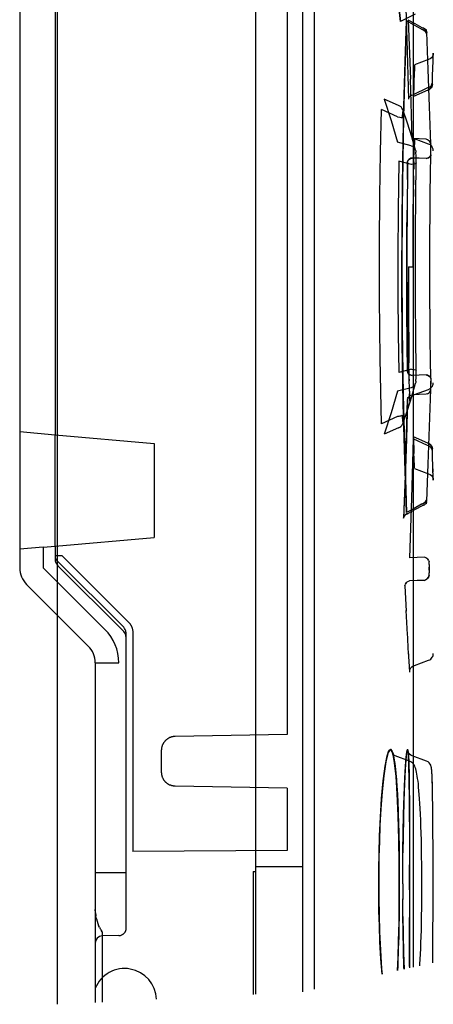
# Paper-space layout 'SUBMITTAL_E3H_2_2' of a CAD drawing. Header units: millimetres. Extents: x 0 to 841, y 0 to 594.
# Tile 33 of 58: x 197.54 to 202.8, y 423.83 to 436.38. Entities that reach past the tile are written whole.
import ezdxf

# ---------------------------------------------------------------- set-up
doc = ezdxf.new("R2010")
doc.units = ezdxf.units.MM
doc.header["$LTSCALE"] = 46.255
doc.layers.get('0').update_dxf_attribs({"linetype": 'CONTINUOUS'})
doc.layers.add('ROUNDS', color=7, linetype='CONTINUOUS')

psp = doc.layouts.new('SUBMITTAL_E3H_2_2')

# ---------------------------------------------------------------- linework, layer by layer
at = {"color": 3, "linetype": 'CONTINUOUS'}
psp.add_line((201.143, 423.992), (201.143, 479.308), dxfattribs=at)
at = {"color": 7, "linetype": 'CONTINUOUS'}
for p, q in [((201.293, 424.025), (201.293, 473.758)), ((200.543, 460.528), (200.543, 425.587)), ((197.993, 456.422), (197.993, 431.088)), ((200.945, 443.087), (200.945, 427.27)), ((202.324, 436.882), (202.389, 436.352)), ((202.389, 436.352), (202.324, 436.882)), ((202.443, 436.877), (202.468, 436.119)), ((202.575, 436.444), (202.389, 436.352)), ((202.484, 436.37), (202.514, 435.616)), ((202.573, 436.322), (202.484, 436.37)), ((202.446, 435.842), (202.465, 436.36)), ((202.465, 436.36), (202.451, 435.986)), ((202.559, 436.307), (202.465, 436.36)), ((202.653, 436.254), (202.559, 436.307)), ((202.661, 436.273), (202.573, 436.322)), ((202.653, 436.254), (202.683, 436.242)), ((202.669, 436.249), (202.653, 436.254)), ((202.678, 436.268), (202.661, 436.273)), ((202.683, 436.242), (202.669, 436.249)), ((202.693, 436.26), (202.678, 436.268)), ((202.683, 436.242), (202.704, 436.224)), ((202.695, 436.234), (202.683, 436.242)), ((202.705, 436.25), (202.692, 436.26)), ((202.714, 436.238), (202.705, 436.25)), ((202.715, 436.245), (202.714, 436.23)), ((202.717, 436.248), (202.715, 436.245)), ((202.719, 436.236), (202.717, 436.248)), ((202.468, 436.119), (202.487, 435.361)), ((202.704, 436.224), (202.695, 436.234)), ((202.704, 436.224), (202.712, 436.203)), ((202.71, 436.214), (202.704, 436.224)), ((202.712, 436.203), (202.71, 436.214)), ((202.714, 436.23), (202.712, 436.203)), ((202.713, 436.238), (202.719, 436.226)), ((202.719, 436.226), (202.714, 436.238)), ((202.72, 436.213), (202.719, 436.236)), ((202.719, 436.226), (202.72, 436.213)), ((202.451, 435.986), (202.439, 435.59)), ((202.43, 435.27), (202.446, 435.842)), ((202.562, 435.749), (202.556, 435.527)), ((202.563, 435.796), (202.559, 435.639)), ((202.536, 434.861), (202.514, 435.616)), ((202.439, 435.59), (202.427, 435.132)), ((202.73, 435.505), (202.546, 435.42)), ((202.556, 435.549), (202.553, 435.395)), ((202.553, 435.395), (202.556, 435.527)), ((202.747, 435.511), (202.73, 435.505)), ((202.733, 435.476), (202.764, 435.493)), ((202.746, 435.511), (202.761, 435.519)), ((202.764, 435.493), (202.75, 435.483)), ((202.761, 435.519), (202.773, 435.528)), ((202.764, 435.493), (202.785, 435.518)), ((202.776, 435.505), (202.764, 435.493)), ((202.782, 435.54), (202.773, 435.529)), ((202.785, 435.518), (202.776, 435.505)), ((202.787, 435.552), (202.782, 435.54)), ((202.782, 435.54), (202.787, 435.552)), ((202.785, 435.518), (202.792, 435.549)), ((202.79, 435.533), (202.785, 435.518)), ((202.787, 435.552), (202.789, 435.565)), ((202.789, 435.565), (202.79, 435.543)), ((202.792, 435.549), (202.79, 435.533)), ((202.791, 435.532), (202.79, 435.543)), ((202.79, 435.543), (202.791, 435.532)), ((202.791, 435.534), (202.792, 435.549)), ((202.791, 435.532), (202.791, 435.534)), ((202.489, 435.373), (202.487, 435.361)), ((202.495, 435.386), (202.489, 435.373)), ((202.504, 435.397), (202.495, 435.386)), ((202.495, 435.385), (202.503, 435.396)), ((202.503, 435.396), (202.515, 435.406)), ((202.516, 435.406), (202.504, 435.397)), ((202.53, 435.414), (202.515, 435.406)), ((202.53, 435.414), (202.546, 435.42)), ((202.733, 435.476), (202.553, 435.395)), ((202.75, 435.483), (202.733, 435.476)), ((202.179, 435.361), (202.27, 435.089)), ((202.362, 435.281), (202.179, 435.361)), ((202.379, 435.274), (202.362, 435.281)), ((202.394, 435.263), (202.379, 435.274)), ((202.406, 435.249), (202.394, 435.263)), ((202.414, 435.234), (202.406, 435.249)), ((202.416, 434.594), (202.43, 435.27)), ((202.133, 434.686), (202.145, 435.229)), ((202.349, 435.138), (202.145, 435.229)), ((202.349, 435.138), (202.378, 435.134)), ((202.378, 435.134), (202.398, 435.128)), ((202.398, 435.128), (202.408, 435.12)), ((202.409, 435.153), (202.408, 435.12)), ((202.411, 435.179), (202.409, 435.153)), ((202.414, 435.196), (202.411, 435.179)), ((202.42, 435.217), (202.414, 435.234)), ((202.417, 435.203), (202.414, 435.196)), ((202.427, 435.132), (202.416, 434.592)), ((202.421, 435.199), (202.417, 435.203)), ((202.421, 435.199), (202.42, 435.217)), ((202.27, 435.089), (202.349, 434.816)), ((202.624, 434.856), (202.536, 434.861)), ((202.523, 434.769), (202.349, 434.816)), ((202.523, 434.769), (202.54, 434.762)), ((202.54, 434.762), (202.554, 434.751)), ((202.554, 434.751), (202.566, 434.738)), ((202.563, 434.85), (202.56, 434.714)), ((202.562, 434.82), (202.563, 434.854)), ((202.566, 434.738), (202.575, 434.722)), ((202.712, 434.852), (202.624, 434.856)), ((202.729, 434.846), (202.712, 434.852)), ((202.744, 434.838), (202.729, 434.846)), ((202.756, 434.828), (202.744, 434.838)), ((202.756, 434.829), (202.765, 434.817)), ((202.765, 434.817), (202.756, 434.828)), ((202.77, 434.804), (202.765, 434.817)), ((202.77, 434.804), (202.772, 434.791)), ((202.772, 434.76), (202.772, 434.791)), ((202.772, 434.724), (202.772, 434.76)), ((202.125, 434.127), (202.133, 434.686)), ((202.506, 434.603), (202.537, 434.613)), ((202.52, 434.609), (202.506, 434.603)), ((202.537, 434.613), (202.52, 434.609)), ((202.625, 434.61), (202.537, 434.613)), ((202.558, 434.566), (202.561, 434.733)), ((202.575, 434.722), (202.58, 434.705)), ((202.58, 434.705), (202.582, 434.687)), ((202.584, 434.673), (202.582, 434.687)), ((202.586, 434.65), (202.584, 434.673)), ((202.587, 434.621), (202.586, 434.65)), ((202.588, 434.587), (202.587, 434.621)), ((202.713, 434.607), (202.625, 434.61)), ((202.713, 434.607), (202.744, 434.617)), ((202.73, 434.611), (202.713, 434.607)), ((202.744, 434.617), (202.73, 434.611)), ((202.744, 434.617), (202.765, 434.633)), ((202.756, 434.624), (202.744, 434.617)), ((202.765, 434.633), (202.756, 434.624)), ((202.765, 434.633), (202.772, 434.652)), ((202.771, 434.642), (202.765, 434.633)), ((202.772, 434.652), (202.771, 434.642)), ((202.772, 434.687), (202.772, 434.724)), ((202.772, 434.65), (202.772, 434.687)), ((202.364, 434.575), (202.356, 433.949)), ((202.529, 434.532), (202.364, 434.575)), ((202.407, 433.834), (202.416, 434.594)), ((202.416, 434.592), (202.408, 433.965)), ((202.478, 434.567), (202.475, 434.354)), ((202.475, 434.339), (202.478, 434.567)), ((202.478, 434.567), (202.485, 434.587)), ((202.479, 434.577), (202.478, 434.567)), ((202.485, 434.587), (202.479, 434.577)), ((202.485, 434.587), (202.506, 434.603)), ((202.494, 434.596), (202.485, 434.587)), ((202.506, 434.603), (202.494, 434.596)), ((202.546, 434.534), (202.529, 434.532)), ((202.561, 434.536), (202.546, 434.534)), ((202.554, 434.356), (202.558, 434.583)), ((202.558, 434.566), (202.556, 434.471)), ((202.574, 434.539), (202.561, 434.536)), ((202.582, 434.543), (202.574, 434.539)), ((202.587, 434.547), (202.582, 434.543)), ((202.588, 434.551), (202.587, 434.547)), ((202.588, 434.551), (202.588, 434.587)), ((202.551, 434.152), (202.555, 434.387)), ((202.475, 434.354), (202.472, 434.085)), ((202.121, 433.513), (202.125, 434.127)), ((202.472, 434.114), (202.469, 433.792)), ((202.549, 433.902), (202.551, 434.152)), ((202.552, 434.21), (202.55, 434.03)), ((202.55, 434.03), (202.548, 433.824)), ((202.356, 433.949), (202.353, 433.38)), ((202.408, 433.965), (202.404, 433.241)), ((202.547, 433.663), (202.549, 433.902)), ((202.405, 433.042), (202.407, 433.834)), ((202.469, 433.835), (202.468, 433.514)), ((202.468, 433.455), (202.469, 433.792)), ((202.548, 433.824), (202.547, 433.613)), ((202.546, 433.414), (202.547, 433.663)), ((202.121, 432.824), (202.121, 433.513)), ((202.468, 433.514), (202.467, 433.148)), ((202.353, 433.38), (202.354, 432.864)), ((202.467, 433.073), (202.468, 433.455)), ((202.546, 433.228), (202.546, 433.437)), ((202.404, 433.241), (202.408, 432.429)), ((202.467, 433.148), (202.469, 432.74)), ((202.487, 433.228), (202.487, 433.008)), ((202.487, 433.228), (202.546, 433.228)), ((202.487, 433.228), (202.546, 433.228)), ((202.41, 432.252), (202.405, 433.042)), ((202.469, 432.663), (202.467, 433.073)), ((202.488, 432.769), (202.487, 433.032)), ((202.354, 432.864), (202.357, 432.378)), ((202.129, 432.061), (202.121, 432.824)), ((202.469, 432.74), (202.472, 432.308)), ((202.489, 432.599), (202.488, 432.821)), ((202.488, 432.769), (202.49, 432.515)), ((202.473, 432.258), (202.469, 432.663)), ((202.491, 432.383), (202.489, 432.599)), ((202.49, 432.515), (202.492, 432.25)), ((202.357, 432.378), (202.364, 431.881)), ((202.408, 432.429), (202.421, 431.596)), ((202.493, 432.194), (202.491, 432.383)), ((202.423, 431.484), (202.41, 432.252)), ((202.472, 432.308), (202.478, 431.889)), ((202.478, 431.889), (202.473, 432.258)), ((202.492, 432.25), (202.495, 432.003)), ((202.495, 432.042), (202.493, 432.154)), ((202.145, 431.228), (202.129, 432.061)), ((202.499, 431.797), (202.495, 432.042)), ((202.529, 431.924), (202.364, 431.881)), ((202.479, 431.879), (202.478, 431.889)), ((202.478, 431.889), (202.485, 431.87)), ((202.485, 431.87), (202.479, 431.879)), ((202.494, 431.861), (202.485, 431.87)), ((202.485, 431.87), (202.506, 431.853)), ((202.506, 431.853), (202.494, 431.861)), ((202.506, 431.853), (202.537, 431.843)), ((202.52, 431.847), (202.506, 431.853)), ((202.529, 431.924), (202.561, 431.92)), ((202.561, 431.92), (202.582, 431.913)), ((202.582, 431.913), (202.588, 431.905)), ((202.587, 431.836), (202.588, 431.87)), ((202.588, 431.87), (202.588, 431.906)), ((202.713, 431.849), (202.625, 431.846)), ((202.73, 431.845), (202.713, 431.849)), ((202.713, 431.849), (202.744, 431.84)), ((202.502, 431.642), (202.498, 431.821)), ((202.537, 431.843), (202.52, 431.847)), ((202.625, 431.846), (202.537, 431.843)), ((202.575, 431.735), (202.566, 431.719)), ((202.58, 431.752), (202.575, 431.735)), ((202.582, 431.769), (202.58, 431.752)), ((202.582, 431.769), (202.584, 431.784)), ((202.584, 431.784), (202.586, 431.806)), ((202.586, 431.806), (202.587, 431.836)), ((202.744, 431.84), (202.73, 431.845)), ((202.756, 431.832), (202.744, 431.84)), ((202.744, 431.84), (202.765, 431.824)), ((202.765, 431.824), (202.756, 431.832)), ((202.765, 431.824), (202.772, 431.805)), ((202.771, 431.815), (202.765, 431.824)), ((202.772, 431.805), (202.771, 431.815)), ((202.772, 431.806), (202.772, 431.769)), ((202.772, 431.769), (202.772, 431.732)), ((202.772, 431.732), (202.772, 431.769)), ((202.772, 431.696), (202.772, 431.732)), ((202.349, 431.641), (202.27, 431.368)), ((202.523, 431.687), (202.349, 431.641)), ((202.503, 431.555), (202.502, 431.609)), ((202.54, 431.695), (202.523, 431.687)), ((202.624, 431.6), (202.536, 431.596)), ((202.554, 431.706), (202.54, 431.695)), ((202.566, 431.719), (202.554, 431.706)), ((202.712, 431.605), (202.624, 431.6)), ((202.729, 431.61), (202.712, 431.605)), ((202.729, 431.61), (202.744, 431.618)), ((202.744, 431.618), (202.756, 431.628)), ((202.765, 431.64), (202.756, 431.628)), ((202.756, 431.628), (202.765, 431.64)), ((202.765, 431.64), (202.77, 431.652)), ((202.77, 431.652), (202.772, 431.665)), ((202.772, 431.665), (202.772, 431.696)), ((202.421, 431.596), (202.44, 430.811)), ((202.442, 430.76), (202.423, 431.484)), ((202.454, 430.78), (202.477, 431.535)), ((202.479, 431.549), (202.477, 431.535)), ((202.478, 431.548), (202.484, 431.561)), ((202.484, 431.561), (202.479, 431.549)), ((202.484, 431.561), (202.493, 431.572)), ((202.493, 431.572), (202.484, 431.561)), ((202.505, 431.582), (202.493, 431.572)), ((202.519, 431.59), (202.505, 431.582)), ((202.519, 431.59), (202.536, 431.596)), ((202.27, 431.368), (202.179, 431.095)), ((202.349, 431.319), (202.145, 431.228)), ((202.364, 431.321), (202.349, 431.319)), ((202.378, 431.323), (202.364, 431.321)), ((202.389, 431.326), (202.378, 431.323)), ((202.398, 431.33), (202.389, 431.326)), ((202.404, 431.333), (202.398, 431.33)), ((202.408, 431.337), (202.404, 431.333)), ((202.405, 431.207), (202.414, 431.222)), ((202.408, 431.337), (202.409, 431.304)), ((202.409, 431.304), (202.411, 431.277)), ((202.411, 431.277), (202.414, 431.26)), ((202.414, 431.26), (202.417, 431.253)), ((202.414, 431.222), (202.42, 431.24)), ((202.417, 431.253), (202.421, 431.258)), ((202.42, 431.24), (202.421, 431.258)), ((202.362, 431.175), (202.179, 431.095)), ((202.362, 431.175), (202.379, 431.183)), ((202.379, 431.183), (202.393, 431.193)), ((202.393, 431.193), (202.405, 431.207)), ((197.993, 431.088), (199.253, 430.978)), ((199.253, 430.978), (199.253, 429.778)), ((202.546, 431.036), (202.527, 430.278)), ((202.73, 430.951), (202.546, 431.036)), ((202.552, 431.061), (202.558, 430.847)), ((202.733, 430.98), (202.552, 431.061)), ((202.733, 430.98), (202.764, 430.964)), ((202.75, 430.973), (202.733, 430.98)), ((202.764, 430.964), (202.75, 430.973)), ((202.562, 430.714), (202.556, 430.919)), ((202.747, 430.946), (202.73, 430.951)), ((202.761, 430.938), (202.746, 430.946)), ((202.761, 430.938), (202.773, 430.928)), ((202.776, 430.952), (202.764, 430.964)), ((202.764, 430.964), (202.785, 430.938)), ((202.782, 430.917), (202.773, 430.928)), ((202.785, 430.938), (202.776, 430.952)), ((202.782, 430.917), (202.787, 430.905)), ((202.787, 430.904), (202.782, 430.917)), ((202.785, 430.938), (202.792, 430.908)), ((202.79, 430.923), (202.785, 430.938)), ((202.787, 430.905), (202.789, 430.892)), ((202.789, 430.892), (202.79, 430.914)), ((202.79, 430.914), (202.791, 430.924)), ((202.791, 430.924), (202.79, 430.914)), ((202.792, 430.908), (202.79, 430.923)), ((202.791, 430.922), (202.791, 430.924)), ((202.791, 430.922), (202.792, 430.908)), ((202.792, 430.908), (202.791, 430.922)), ((202.454, 430.781), (202.425, 430.026)), ((202.44, 430.811), (202.465, 430.097)), ((202.465, 430.097), (202.442, 430.76)), ((202.563, 430.66), (202.559, 430.807)), ((202.527, 430.278), (202.502, 429.52)), ((202.683, 430.214), (202.704, 430.232)), ((202.695, 430.223), (202.683, 430.215)), ((202.704, 430.232), (202.695, 430.223)), ((202.704, 430.232), (202.712, 430.253)), ((202.71, 430.243), (202.704, 430.232)), ((202.712, 430.253), (202.71, 430.243)), ((202.712, 430.253), (202.714, 430.226)), ((202.713, 430.218), (202.719, 430.231)), ((202.719, 430.231), (202.714, 430.218)), ((202.715, 430.211), (202.714, 430.226)), ((202.714, 430.226), (202.715, 430.211)), ((202.717, 430.209), (202.719, 430.22)), ((202.719, 430.22), (202.72, 430.244)), ((202.719, 430.231), (202.72, 430.244)), ((202.559, 430.15), (202.465, 430.097)), ((202.573, 430.135), (202.484, 430.086)), ((202.653, 430.203), (202.559, 430.15)), ((202.661, 430.183), (202.573, 430.135)), ((202.653, 430.203), (202.683, 430.214)), ((202.669, 430.208), (202.653, 430.203)), ((202.678, 430.189), (202.661, 430.183)), ((202.683, 430.215), (202.669, 430.208)), ((202.678, 430.189), (202.693, 430.197)), ((202.692, 430.197), (202.705, 430.207)), ((202.705, 430.207), (202.714, 430.218)), ((202.715, 430.211), (202.717, 430.209)), ((202.425, 430.026), (202.432, 430.052)), ((202.426, 430.039), (202.425, 430.026)), ((202.432, 430.052), (202.426, 430.039)), ((202.432, 430.052), (202.453, 430.073)), ((202.441, 430.063), (202.432, 430.052)), ((202.453, 430.073), (202.441, 430.063)), ((202.453, 430.073), (202.484, 430.086)), ((202.468, 430.081), (202.453, 430.073)), ((202.484, 430.086), (202.468, 430.081)), ((197.993, 429.668), (199.253, 429.778)), ((197.843, 429.655), (197.543, 429.629)), ((197.543, 429.629), (197.543, 429.392)), ((197.843, 429.655), (197.843, 429.392)), ((197.993, 429.668), (197.993, 429.504)), ((198.081, 429.546), (197.993, 429.546)), ((198.019, 429.482), (198.866, 428.635)), ((198.081, 429.546), (198.929, 428.698)), ((202.597, 429.524), (202.502, 429.52)), ((202.692, 429.527), (202.597, 429.524)), ((202.708, 429.521), (202.692, 429.527)), ((202.722, 429.513), (202.708, 429.521)), ((202.734, 429.504), (202.722, 429.513)), ((202.743, 429.492), (202.734, 429.504)), ((202.749, 429.48), (202.743, 429.493)), ((202.749, 429.48), (202.751, 429.468)), ((202.75, 429.435), (202.751, 429.468)), ((197.843, 429.392), (198.627, 428.608)), ((198.028, 429.419), (198.866, 428.581)), ((202.75, 429.435), (202.75, 429.399)), ((202.75, 429.363), (202.75, 429.399)), ((202.75, 429.399), (202.75, 429.363)), ((202.75, 429.363), (202.75, 429.328)), ((202.472, 429.213), (202.487, 429.222)), ((202.487, 429.222), (202.503, 429.228)), ((202.598, 429.23), (202.503, 429.228)), ((202.692, 429.233), (202.598, 429.23)), ((202.692, 429.233), (202.723, 429.248)), ((202.709, 429.239), (202.692, 429.233)), ((202.723, 429.248), (202.709, 429.239)), ((202.723, 429.248), (202.744, 429.272)), ((202.735, 429.259), (202.723, 429.248)), ((202.744, 429.272), (202.735, 429.259)), ((202.744, 429.272), (202.751, 429.3)), ((202.749, 429.285), (202.744, 429.272)), ((202.751, 429.3), (202.749, 429.285)), ((202.751, 429.3), (202.75, 429.328)), ((197.631, 429.18), (198.415, 428.396)), ((202.444, 429.162), (202.446, 429.176)), ((202.444, 429.162), (202.46, 428.839)), ((202.452, 429.19), (202.446, 429.176)), ((202.452, 429.19), (202.461, 429.202)), ((202.461, 429.202), (202.452, 429.19)), ((202.461, 429.202), (202.472, 429.213)), ((202.473, 429.213), (202.461, 429.202)), ((202.476, 428.544), (202.46, 428.847)), ((198.929, 428.698), (198.932, 428.694)), ((198.932, 428.694), (198.936, 428.691)), ((198.936, 428.691), (198.939, 428.687)), ((198.939, 428.687), (198.942, 428.683)), ((198.939, 428.687), (198.942, 428.683)), ((198.942, 428.683), (198.946, 428.678)), ((198.942, 428.683), (198.946, 428.678)), ((198.946, 428.678), (198.949, 428.674)), ((198.949, 428.674), (198.952, 428.67)), ((198.952, 428.67), (198.954, 428.665)), ((198.954, 428.665), (198.957, 428.661)), ((198.957, 428.661), (198.96, 428.656)), ((198.96, 428.656), (198.962, 428.652)), ((198.962, 428.652), (198.964, 428.647)), ((198.964, 428.647), (198.967, 428.642)), ((198.967, 428.642), (198.969, 428.637)), ((198.969, 428.637), (198.97, 428.633)), ((198.97, 428.633), (198.972, 428.628)), ((198.972, 428.628), (198.974, 428.623)), ((198.974, 428.623), (198.975, 428.618)), ((198.975, 428.618), (198.976, 428.612)), ((198.976, 428.612), (198.978, 428.607)), ((198.978, 428.607), (198.979, 428.602)), ((198.979, 428.602), (198.979, 428.597)), ((198.979, 428.597), (198.98, 428.592)), ((198.98, 428.592), (198.981, 428.587)), ((198.893, 428.571), (198.893, 424.797)), ((198.981, 428.587), (198.981, 428.581)), ((198.981, 428.581), (198.981, 428.576)), ((198.981, 428.576), (198.981, 428.571)), ((198.981, 428.571), (198.981, 425.778)), ((202.49, 428.292), (202.474, 428.572)), ((202.504, 428.067), (202.488, 428.332)), ((198.503, 428.184), (198.803, 428.184)), ((199.418, 427.21), (199.414, 427.207)), ((199.422, 427.213), (199.418, 427.21)), ((199.427, 427.216), (199.422, 427.213)), ((199.431, 427.219), (199.427, 427.216)), ((199.436, 427.221), (199.431, 427.219)), ((199.44, 427.224), (199.436, 427.221)), ((199.445, 427.226), (199.44, 427.224)), ((199.45, 427.229), (199.445, 427.226)), ((199.455, 427.231), (199.45, 427.229)), ((199.459, 427.233), (199.455, 427.231)), ((199.464, 427.234), (199.459, 427.233)), ((199.469, 427.236), (199.464, 427.234)), ((199.474, 427.238), (199.469, 427.236)), ((199.48, 427.239), (199.474, 427.238)), ((199.485, 427.24), (199.48, 427.239)), ((199.49, 427.241), (199.485, 427.24)), ((199.495, 427.242), (199.49, 427.241)), ((199.5, 427.243), (199.495, 427.242)), ((199.505, 427.244), (199.5, 427.243)), ((199.511, 427.244), (199.505, 427.244)), ((199.516, 427.245), (199.511, 427.244)), ((199.521, 427.245), (199.516, 427.245)), ((200.945, 427.27), (199.521, 427.245)), ((199.346, 427.086), (199.345, 427.081)), ((199.347, 427.096), (199.346, 427.091)), ((199.346, 427.091), (199.346, 427.086)), ((199.348, 427.101), (199.347, 427.096)), ((199.349, 427.107), (199.348, 427.101)), ((199.351, 427.112), (199.349, 427.107)), ((199.352, 427.117), (199.351, 427.112)), ((199.354, 427.122), (199.352, 427.117)), ((199.355, 427.127), (199.354, 427.122)), ((199.357, 427.132), (199.355, 427.127)), ((199.359, 427.137), (199.357, 427.132)), ((199.362, 427.141), (199.359, 427.137)), ((199.364, 427.146), (199.362, 427.141)), ((199.366, 427.151), (199.364, 427.146)), ((199.369, 427.155), (199.366, 427.151)), ((199.372, 427.16), (199.369, 427.155)), ((199.374, 427.164), (199.372, 427.16)), ((199.377, 427.169), (199.374, 427.164)), ((199.381, 427.173), (199.377, 427.169)), ((199.384, 427.177), (199.381, 427.173)), ((199.387, 427.181), (199.384, 427.177)), ((199.391, 427.185), (199.387, 427.181)), ((199.394, 427.189), (199.391, 427.185)), ((199.398, 427.193), (199.394, 427.189)), ((199.402, 427.196), (199.398, 427.193)), ((199.406, 427.2), (199.402, 427.196)), ((199.41, 427.203), (199.406, 427.2)), ((199.414, 427.207), (199.41, 427.203)), ((199.345, 427.075), (199.344, 427.07)), ((199.344, 427.07), (199.344, 427.065)), ((199.344, 427.065), (199.344, 426.792)), ((199.345, 427.081), (199.345, 427.075)), ((202.191, 426.865), (202.216, 426.998)), ((202.23, 427.042), (202.2, 426.922)), ((202.216, 426.998), (202.24, 427.064)), ((202.26, 427.081), (202.23, 427.042)), ((202.24, 427.064), (202.26, 427.081)), ((202.288, 427.035), (202.26, 427.081)), ((202.26, 427.081), (202.277, 427.063)), ((202.277, 427.063), (202.292, 427.022)), ((202.312, 426.91), (202.288, 427.035)), ((202.292, 427.022), (202.304, 426.966)), ((202.304, 426.966), (202.314, 426.9)), ((202.451, 426.867), (202.459, 426.977)), ((202.464, 427.027), (202.456, 426.945)), ((202.459, 426.977), (202.467, 427.047)), ((202.472, 427.073), (202.464, 427.027)), ((202.467, 427.047), (202.474, 427.079)), ((202.48, 427.076), (202.472, 427.073)), ((202.474, 427.079), (202.48, 427.074)), ((202.487, 427.015), (202.48, 427.076)), ((202.48, 427.074), (202.485, 427.042)), ((202.485, 427.042), (202.488, 426.993)), ((202.493, 426.875), (202.487, 427.015)), ((202.488, 426.993), (202.491, 426.934)), ((202.167, 426.677), (202.191, 426.865)), ((202.2, 426.922), (202.174, 426.744)), ((202.331, 426.735), (202.312, 426.91)), ((202.314, 426.9), (202.323, 426.822)), ((202.442, 426.707), (202.451, 426.867)), ((202.456, 426.945), (202.448, 426.823)), ((202.491, 426.934), (202.494, 426.864)), ((202.497, 426.689), (202.493, 426.875)), ((202.494, 426.864), (202.496, 426.784)), ((199.344, 426.792), (199.344, 426.786)), ((199.344, 426.786), (199.345, 426.781)), ((199.345, 426.781), (199.345, 426.776)), ((199.345, 426.776), (199.346, 426.771)), ((199.346, 426.771), (199.346, 426.765)), ((199.346, 426.765), (199.347, 426.76)), ((199.347, 426.76), (199.348, 426.755)), ((199.348, 426.755), (199.349, 426.75)), ((199.349, 426.75), (199.351, 426.745)), ((199.351, 426.745), (199.352, 426.74)), ((199.352, 426.74), (199.354, 426.735)), ((199.354, 426.735), (199.355, 426.73)), ((199.355, 426.73), (199.357, 426.725)), ((199.357, 426.725), (199.359, 426.72)), ((199.359, 426.72), (199.362, 426.715)), ((199.362, 426.715), (199.364, 426.71)), ((199.364, 426.71), (199.366, 426.706)), ((202.174, 426.744), (202.153, 426.539)), ((202.323, 426.822), (202.332, 426.73)), ((202.346, 426.514), (202.331, 426.735)), ((202.332, 426.73), (202.34, 426.619)), ((202.448, 426.823), (202.439, 426.647)), ((202.496, 426.784), (202.497, 426.687)), ((199.366, 426.706), (199.369, 426.701)), ((199.369, 426.701), (199.372, 426.697)), ((199.372, 426.697), (199.374, 426.692)), ((199.374, 426.692), (199.377, 426.688)), ((199.377, 426.688), (199.381, 426.683)), ((199.381, 426.683), (199.384, 426.679)), ((199.384, 426.679), (199.387, 426.675)), ((199.387, 426.675), (199.391, 426.671)), ((199.391, 426.671), (199.394, 426.667)), ((199.394, 426.667), (199.398, 426.664)), ((199.398, 426.664), (199.402, 426.66)), ((199.402, 426.66), (199.406, 426.656)), ((199.406, 426.656), (199.41, 426.653)), ((199.41, 426.653), (199.414, 426.65)), ((199.414, 426.65), (199.418, 426.647)), ((199.418, 426.647), (199.422, 426.643)), ((199.422, 426.643), (199.427, 426.641)), ((199.427, 426.641), (199.431, 426.638)), ((199.431, 426.638), (199.436, 426.635)), ((199.436, 426.635), (199.44, 426.633)), ((199.44, 426.633), (199.445, 426.63)), ((199.445, 426.63), (199.45, 426.628)), ((199.45, 426.628), (199.455, 426.626)), ((199.459, 426.624), (199.455, 426.626)), ((199.464, 426.622), (199.459, 426.624)), ((199.469, 426.62), (199.464, 426.622)), ((199.474, 426.619), (199.469, 426.62)), ((199.48, 426.617), (199.474, 426.619)), ((199.485, 426.616), (199.48, 426.617)), ((199.49, 426.615), (199.485, 426.616)), ((199.495, 426.614), (199.49, 426.615)), ((199.5, 426.613), (199.495, 426.614)), ((199.505, 426.613), (199.5, 426.613)), ((199.511, 426.612), (199.505, 426.613)), ((199.516, 426.612), (199.511, 426.612)), ((199.521, 426.612), (199.516, 426.612)), ((200.945, 426.587), (199.521, 426.612)), ((200.945, 426.587), (200.945, 425.792)), ((202.147, 426.454), (202.167, 426.677)), ((202.34, 426.619), (202.348, 426.48)), ((202.439, 426.647), (202.431, 426.429)), ((202.433, 426.493), (202.442, 426.707)), ((202.5, 426.447), (202.497, 426.689)), ((202.497, 426.687), (202.499, 426.57)), ((202.153, 426.539), (202.138, 426.324)), ((202.359, 426.233), (202.346, 426.514)), ((202.348, 426.48), (202.356, 426.307)), ((202.426, 426.254), (202.433, 426.493)), ((202.499, 426.57), (202.5, 426.425)), ((202.131, 426.215), (202.147, 426.454)), ((202.431, 426.429), (202.424, 426.199)), ((202.502, 426.158), (202.5, 426.447)), ((202.5, 426.425), (202.501, 426.245)), ((202.121, 425.98), (202.131, 426.215)), ((202.138, 426.324), (202.126, 426.11)), ((202.356, 426.307), (202.363, 426.097)), ((202.367, 425.928), (202.359, 426.233)), ((202.421, 426.017), (202.426, 426.254)), ((202.501, 426.245), (202.502, 426.032)), ((202.126, 426.11), (202.118, 425.906)), ((202.363, 426.097), (202.368, 425.857)), ((202.424, 426.199), (202.42, 425.975)), ((202.502, 426.158), (202.502, 425.802)), ((202.114, 425.759), (202.121, 425.98)), ((202.417, 425.79), (202.421, 426.017)), ((202.42, 425.975), (202.417, 425.761)), ((202.118, 425.906), (202.113, 425.713)), ((202.371, 425.636), (202.367, 425.928)), ((202.368, 425.857), (202.371, 425.608)), ((202.502, 425.872), (202.503, 425.577)), ((200.945, 425.792), (198.981, 425.778)), ((202.111, 425.554), (202.114, 425.759)), ((202.113, 425.713), (202.111, 425.533)), ((202.415, 425.557), (202.417, 425.79)), ((200.543, 425.587), (201.143, 425.587)), ((202.372, 425.368), (202.371, 425.636)), ((202.371, 425.608), (202.372, 425.368)), ((202.503, 425.368), (202.503, 425.607)), ((198.503, 425.51), (198.503, 425.083)), ((198.503, 425.51), (198.893, 425.51)), ((200.513, 425.525), (200.513, 423.959)), ((200.513, 425.525), (200.543, 425.525)), ((200.543, 425.525), (200.543, 423.96)), ((202.11, 425.368), (202.111, 425.554)), ((202.111, 425.533), (202.11, 425.368)), ((202.415, 425.368), (202.415, 425.572)), ((202.503, 425.577), (202.503, 425.368)), ((202.11, 425.368), (202.111, 425.182)), ((202.111, 425.204), (202.11, 425.368)), ((202.371, 425.129), (202.372, 425.368)), ((202.372, 425.368), (202.371, 425.1)), ((202.415, 425.368), (202.415, 425.166)), ((202.503, 425.368), (202.503, 425.289)), ((202.503, 425.289), (202.503, 425.368)), ((202.113, 425.024), (202.111, 425.204)), ((202.503, 425.21), (202.502, 424.86)), ((198.503, 425.083), (198.504, 425.04)), ((202.111, 425.182), (202.114, 424.978)), ((202.371, 425.1), (202.367, 424.808)), ((202.368, 424.879), (202.371, 425.129)), ((202.417, 424.949), (202.415, 425.178)), ((198.508, 424.998), (198.504, 425.04)), ((198.508, 424.998), (198.513, 424.959)), ((198.52, 424.923), (198.513, 424.959)), ((202.118, 424.83), (202.113, 425.024)), ((202.114, 424.978), (202.121, 424.757)), ((202.42, 424.755), (202.417, 424.972)), ((198.52, 424.923), (198.528, 424.89)), ((198.528, 424.89), (198.537, 424.862)), ((198.537, 424.862), (198.547, 424.837)), ((198.556, 424.815), (198.547, 424.837)), ((202.126, 424.626), (202.118, 424.83)), ((202.363, 424.639), (202.368, 424.879)), ((202.417, 424.949), (202.42, 424.723)), ((202.502, 424.708), (202.502, 424.937)), ((202.502, 424.86), (202.502, 424.571)), ((198.556, 424.815), (198.566, 424.796)), ((198.575, 424.78), (198.566, 424.796)), ((198.575, 424.78), (198.584, 424.767)), ((198.593, 424.755), (198.584, 424.767)), ((198.804, 424.707), (198.591, 424.703)), ((198.593, 424.755), (198.593, 423.861)), ((198.846, 424.718), (198.844, 424.716)), ((198.849, 424.719), (198.846, 424.718)), ((198.852, 424.721), (198.849, 424.719)), ((198.854, 424.723), (198.852, 424.721)), ((198.857, 424.725), (198.854, 424.723)), ((198.859, 424.727), (198.857, 424.725)), ((198.862, 424.729), (198.859, 424.727)), ((198.864, 424.731), (198.862, 424.729)), ((198.866, 424.733), (198.864, 424.731)), ((198.869, 424.735), (198.866, 424.733)), ((198.871, 424.738), (198.869, 424.735)), ((198.873, 424.74), (198.871, 424.738)), ((198.875, 424.742), (198.873, 424.74)), ((198.876, 424.745), (198.875, 424.742)), ((198.878, 424.747), (198.876, 424.745)), ((198.88, 424.75), (198.878, 424.747)), ((198.881, 424.753), (198.88, 424.75)), ((198.883, 424.755), (198.881, 424.753)), ((198.884, 424.758), (198.883, 424.755)), ((198.885, 424.761), (198.884, 424.758)), ((198.887, 424.764), (198.885, 424.761)), ((198.888, 424.767), (198.887, 424.764)), ((198.889, 424.769), (198.888, 424.767)), ((198.89, 424.775), (198.889, 424.772)), ((198.889, 424.772), (198.889, 424.769)), ((198.891, 424.778), (198.89, 424.775)), ((198.892, 424.781), (198.891, 424.778)), ((198.893, 424.79), (198.892, 424.787)), ((198.892, 424.787), (198.892, 424.784)), ((198.892, 424.784), (198.892, 424.781)), ((198.893, 424.797), (198.893, 424.794)), ((198.893, 424.794), (198.893, 424.79)), ((202.121, 424.757), (202.131, 424.521)), ((202.367, 424.808), (202.359, 424.503)), ((202.425, 424.528), (202.42, 424.755)), ((202.42, 424.723), (202.426, 424.488)), ((202.501, 424.495), (202.502, 424.708)), ((198.503, 424.613), (198.503, 423.857)), ((202.138, 424.413), (202.126, 424.626)), ((202.356, 424.429), (202.363, 424.639)), ((202.131, 424.521), (202.147, 424.283)), ((202.359, 424.503), (202.348, 424.261)), ((202.431, 424.295), (202.425, 424.528)), ((202.426, 424.488), (202.432, 424.28)), ((202.502, 424.571), (202.5, 424.315)), ((202.5, 424.315), (202.501, 424.495)), ((202.152, 424.217), (202.138, 424.413)), ((202.348, 424.261), (202.356, 424.429)), ((202.147, 424.283), (202.152, 424.217)), ((202.432, 424.279), (202.431, 424.295)), ((202.5, 424.301), (202.5, 424.295))]:
    psp.add_line(p, q, dxfattribs=at)
at = {"color": 6, "linetype": 'CONTINUOUS'}
for p, q in [((202.549, 461.742), (202.549, 424.306)), ((197.543, 439.296), (197.543, 429.629)), ((202.74, 435.742), (202.72, 436.217)), ((202.745, 435.866), (202.563, 435.8)), ((202.764, 435.876), (202.745, 435.866)), ((202.78, 435.889), (202.764, 435.876)), ((202.793, 435.907), (202.78, 435.889)), ((202.801, 435.926), (202.793, 435.907)), ((202.804, 435.948), (202.801, 435.926)), ((202.801, 435.845), (202.804, 435.948)), ((202.757, 435.268), (202.74, 435.742)), ((202.795, 435.666), (202.801, 435.845)), ((202.792, 435.546), (202.795, 435.666)), ((202.772, 434.794), (202.757, 435.268)), ((202.475, 435.056), (202.416, 435.229)), ((202.53, 434.883), (202.475, 435.056)), ((202.579, 434.711), (202.53, 434.883)), ((202.745, 434.79), (202.563, 434.857)), ((202.756, 434.785), (202.745, 434.79)), ((202.767, 434.779), (202.756, 434.785)), ((202.776, 434.771), (202.767, 434.779)), ((202.784, 434.763), (202.776, 434.771)), ((202.79, 434.753), (202.784, 434.763)), ((202.796, 434.744), (202.79, 434.753)), ((202.799, 434.734), (202.796, 434.744)), ((202.768, 434.412), (202.772, 434.651)), ((202.768, 434.412), (202.772, 434.65)), ((202.802, 434.724), (202.799, 434.734)), ((202.804, 434.714), (202.802, 434.724)), ((202.804, 434.706), (202.804, 434.714)), ((202.478, 434.569), (202.475, 434.345)), ((202.582, 434.113), (202.588, 434.55)), ((202.765, 434.162), (202.768, 434.412)), ((202.765, 434.161), (202.768, 434.412)), ((202.472, 434.11), (202.47, 433.865)), ((202.579, 433.672), (202.582, 434.113)), ((202.763, 433.903), (202.765, 434.162)), ((202.763, 433.901), (202.765, 434.161)), ((202.47, 433.866), (202.468, 433.615)), ((202.47, 433.865), (202.468, 433.614)), ((202.761, 433.636), (202.763, 433.903)), ((202.761, 433.634), (202.763, 433.901)), ((202.468, 433.615), (202.467, 433.359)), ((202.468, 433.614), (202.467, 433.358)), ((202.578, 433.228), (202.579, 433.672)), ((202.76, 433.364), (202.761, 433.636)), ((202.467, 433.359), (202.467, 433.103)), ((202.467, 433.358), (202.467, 433.101)), ((202.76, 433.093), (202.76, 433.365)), ((202.76, 433.092), (202.76, 433.364)), ((202.579, 432.785), (202.578, 433.228)), ((202.467, 433.103), (202.468, 432.846)), ((202.487, 433.032), (202.487, 432.841)), ((202.487, 433.032), (202.487, 432.84)), ((202.761, 432.822), (202.76, 433.093)), ((202.761, 432.821), (202.76, 433.092)), ((202.468, 432.847), (202.47, 432.594)), ((202.487, 432.84), (202.488, 432.655)), ((202.582, 432.343), (202.579, 432.785)), ((202.763, 432.556), (202.761, 432.822)), ((202.763, 432.554), (202.761, 432.821)), ((202.47, 432.596), (202.472, 432.35)), ((202.47, 432.594), (202.472, 432.348)), ((202.49, 432.481), (202.491, 432.314)), ((202.765, 432.296), (202.763, 432.556)), ((202.765, 432.294), (202.763, 432.554)), ((202.472, 432.35), (202.475, 432.113)), ((202.472, 432.348), (202.475, 432.112)), ((202.588, 431.907), (202.582, 432.343)), ((202.768, 432.044), (202.765, 432.296)), ((202.475, 432.113), (202.478, 431.888)), ((202.475, 432.112), (202.478, 431.888)), ((202.493, 432.194), (202.493, 432.154)), ((202.772, 431.806), (202.768, 432.045)), ((202.772, 431.806), (202.768, 432.044)), ((202.499, 431.797), (202.499, 431.774)), ((202.53, 431.573), (202.579, 431.746)), ((202.8, 431.723), (202.801, 431.728)), ((202.801, 431.728), (202.802, 431.733)), ((202.802, 431.733), (202.803, 431.738)), ((202.803, 431.738), (202.804, 431.743)), ((202.804, 431.747), (202.804, 431.751)), ((202.804, 431.743), (202.804, 431.747)), ((202.502, 431.642), (202.502, 431.609)), ((202.547, 431.592), (202.563, 431.6)), ((202.563, 431.6), (202.745, 431.666)), ((202.745, 431.666), (202.751, 431.669)), ((202.751, 431.669), (202.757, 431.672)), ((202.757, 431.672), (202.763, 431.675)), ((202.757, 431.188), (202.772, 431.663)), ((202.763, 431.675), (202.769, 431.679)), ((202.769, 431.679), (202.774, 431.683)), ((202.774, 431.683), (202.779, 431.688)), ((202.779, 431.688), (202.783, 431.693)), ((202.783, 431.693), (202.787, 431.698)), ((202.787, 431.698), (202.79, 431.703)), ((202.79, 431.703), (202.793, 431.708)), ((202.793, 431.708), (202.796, 431.713)), ((202.796, 431.713), (202.798, 431.718)), ((202.798, 431.718), (202.8, 431.723)), ((202.477, 431.538), (202.463, 431.035)), ((202.475, 431.4), (202.53, 431.573)), ((202.503, 431.555), (202.504, 431.514)), ((202.504, 431.515), (202.506, 431.534)), ((202.506, 431.534), (202.511, 431.551)), ((202.511, 431.551), (202.52, 431.567)), ((202.52, 431.567), (202.532, 431.581)), ((202.532, 431.581), (202.547, 431.592)), ((202.416, 431.227), (202.475, 431.4)), ((197.543, 431.128), (197.993, 431.088)), ((202.74, 430.714), (202.757, 431.188)), ((197.993, 429.668), (197.993, 431.088)), ((202.463, 431.035), (202.445, 430.532)), ((202.795, 430.79), (202.792, 430.91)), ((202.801, 430.612), (202.795, 430.79)), ((202.563, 430.657), (202.745, 430.591)), ((202.72, 430.24), (202.74, 430.714)), ((202.804, 430.509), (202.798, 430.691)), ((202.445, 430.532), (202.425, 430.03)), ((202.745, 430.591), (202.764, 430.581)), ((202.764, 430.581), (202.78, 430.567)), ((202.78, 430.567), (202.793, 430.55)), ((202.793, 430.55), (202.801, 430.53)), ((202.801, 430.53), (202.804, 430.509)), ((197.843, 429.655), (197.993, 429.668)), ((202.563, 428.15), (202.745, 428.216)), ((202.745, 428.216), (202.759, 428.222)), ((202.759, 428.222), (202.771, 428.231)), ((202.771, 428.231), (202.782, 428.241)), ((202.782, 428.241), (202.79, 428.253)), ((202.79, 428.253), (202.797, 428.265)), ((202.797, 428.265), (202.801, 428.277)), ((202.801, 428.277), (202.803, 428.289)), ((202.803, 428.289), (202.804, 428.3)), ((198.503, 428.184), (198.503, 425.51)), ((202.506, 428.083), (202.511, 428.101)), ((202.511, 428.101), (202.52, 428.117)), ((202.52, 428.117), (202.532, 428.131)), ((202.532, 428.131), (202.547, 428.142)), ((202.547, 428.142), (202.563, 428.15)), ((202.504, 428.065), (202.506, 428.083)), ((202.287, 427.022), (202.289, 427.017)), ((202.291, 427.016), (202.287, 427.022)), ((202.291, 427.016), (202.287, 427.022)), ((202.287, 427.022), (202.287, 427.022)), ((202.287, 427.022), (202.287, 427.022)), ((202.289, 427.017), (202.292, 427.007)), ((202.302, 427.006), (202.291, 427.016)), ((202.292, 427.007), (202.296, 426.992)), ((202.296, 426.992), (202.3, 426.972)), ((202.296, 426.992), (202.3, 426.972)), ((202.3, 426.972), (202.305, 426.948)), ((202.3, 426.972), (202.305, 426.948)), ((202.321, 426.996), (202.302, 427.006)), ((202.501, 426.93), (202.319, 426.996)), ((202.483, 427.05), (202.483, 427.052)), ((202.483, 427.052), (202.483, 427.052)), ((202.483, 427.052), (202.483, 427.052)), ((202.483, 427.052), (202.483, 427.05)), ((202.483, 427.051), (202.484, 427.048)), ((202.485, 427.046), (202.483, 427.05)), ((202.485, 427.046), (202.483, 427.05)), ((202.483, 427.048), (202.484, 427.045)), ((202.484, 427.045), (202.485, 427.04)), ((202.484, 427.041), (202.485, 427.035)), ((202.488, 427.039), (202.485, 427.046)), ((202.485, 427.035), (202.486, 427.029)), ((202.486, 427.029), (202.486, 427.022)), ((202.486, 427.022), (202.487, 427.014)), ((202.487, 427.006), (202.488, 426.996)), ((202.493, 427.03), (202.488, 427.039)), ((202.488, 426.996), (202.489, 426.985)), ((202.489, 426.985), (202.489, 426.974)), ((202.502, 427.018), (202.493, 427.03)), ((202.517, 427.006), (202.502, 427.018)), ((202.536, 426.996), (202.517, 427.006)), ((202.716, 426.931), (202.534, 426.997)), ((202.305, 426.948), (202.31, 426.92)), ((202.305, 426.948), (202.31, 426.92)), ((202.31, 426.92), (202.315, 426.886)), ((202.31, 426.92), (202.315, 426.886)), ((202.315, 426.886), (202.319, 426.848)), ((202.319, 426.848), (202.324, 426.804)), ((202.319, 426.848), (202.324, 426.804)), ((202.491, 426.948), (202.492, 426.919)), ((202.493, 426.867), (202.494, 426.864)), ((202.529, 426.916), (202.503, 426.93)), ((202.547, 426.899), (202.529, 426.916)), ((202.56, 426.882), (202.547, 426.899)), ((202.568, 426.865), (202.559, 426.882)), ((202.575, 426.848), (202.568, 426.865)), ((202.581, 426.831), (202.575, 426.849)), ((202.737, 426.92), (202.717, 426.93)), ((202.753, 426.907), (202.737, 426.92)), ((202.764, 426.893), (202.753, 426.907)), ((202.771, 426.88), (202.764, 426.893)), ((202.774, 426.87), (202.771, 426.88)), ((202.777, 426.862), (202.774, 426.87)), ((202.779, 426.855), (202.777, 426.862)), ((202.78, 426.848), (202.779, 426.855)), ((202.781, 426.841), (202.78, 426.848)), ((202.782, 426.833), (202.781, 426.841)), ((202.783, 426.825), (202.782, 426.834)), ((202.324, 426.804), (202.329, 426.755)), ((202.324, 426.804), (202.329, 426.755)), ((202.329, 426.755), (202.334, 426.7)), ((202.586, 426.811), (202.581, 426.831)), ((202.591, 426.79), (202.586, 426.812)), ((202.596, 426.766), (202.591, 426.79)), ((202.601, 426.739), (202.596, 426.766)), ((202.605, 426.709), (202.601, 426.739)), ((202.61, 426.676), (202.605, 426.71)), ((202.784, 426.817), (202.783, 426.826)), ((202.785, 426.807), (202.784, 426.817)), ((202.785, 426.796), (202.785, 426.807)), ((202.786, 426.785), (202.785, 426.797)), ((202.787, 426.772), (202.786, 426.785)), ((202.788, 426.758), (202.787, 426.772)), ((202.789, 426.743), (202.788, 426.758)), ((202.789, 426.743), (202.788, 426.758)), ((202.79, 426.709), (202.789, 426.743)), ((202.791, 426.67), (202.79, 426.709)), ((202.334, 426.7), (202.338, 426.639)), ((202.334, 426.7), (202.338, 426.638)), ((202.338, 426.639), (202.343, 426.571)), ((202.338, 426.638), (202.343, 426.571)), ((202.614, 426.639), (202.61, 426.676)), ((202.618, 426.598), (202.614, 426.639)), ((202.622, 426.552), (202.618, 426.598)), ((202.622, 426.553), (202.618, 426.598)), ((202.792, 426.648), (202.791, 426.69)), ((202.793, 426.624), (202.791, 426.669)), ((202.794, 426.574), (202.793, 426.625)), ((202.794, 426.546), (202.793, 426.6)), ((202.343, 426.571), (202.347, 426.497)), ((202.343, 426.571), (202.347, 426.498)), ((202.347, 426.498), (202.351, 426.417)), ((202.347, 426.497), (202.351, 426.417)), ((202.626, 426.503), (202.622, 426.553)), ((202.63, 426.448), (202.626, 426.503)), ((202.63, 426.449), (202.626, 426.503)), ((202.796, 426.452), (202.794, 426.546)), ((202.351, 426.417), (202.355, 426.33)), ((202.351, 426.417), (202.355, 426.33)), ((202.634, 426.389), (202.63, 426.449)), ((202.638, 426.325), (202.634, 426.39)), ((202.797, 426.381), (202.796, 426.453)), ((202.798, 426.261), (202.797, 426.382)), ((202.355, 426.33), (202.358, 426.236)), ((202.641, 426.255), (202.638, 426.325)), ((202.644, 426.18), (202.641, 426.256)), ((202.799, 426.122), (202.798, 426.303)), ((202.362, 426.135), (202.365, 426.026)), ((202.647, 426.1), (202.644, 426.181)), ((202.647, 426.1), (202.644, 426.18)), ((202.65, 426.013), (202.647, 426.1)), ((202.65, 426.014), (202.647, 426.1)), ((202.8, 426.018), (202.799, 426.17)), ((202.365, 426.026), (202.367, 425.91)), ((202.653, 425.922), (202.65, 426.014)), ((202.653, 425.921), (202.65, 426.013)), ((202.801, 425.847), (202.8, 426.019)), ((202.367, 425.91), (202.369, 425.786)), ((202.502, 425.934), (202.502, 425.877)), ((202.502, 425.933), (202.502, 425.877)), ((202.655, 425.823), (202.653, 425.922)), ((202.801, 425.655), (202.801, 425.847)), ((202.656, 425.718), (202.655, 425.823)), ((202.656, 425.718), (202.655, 425.823)), ((202.658, 425.607), (202.656, 425.718)), ((202.658, 425.608), (202.656, 425.718)), ((200.543, 425.587), (200.543, 425.525)), ((202.371, 425.654), (202.372, 425.515)), ((202.371, 425.654), (202.372, 425.515)), ((202.659, 425.491), (202.658, 425.608)), ((202.659, 425.491), (202.658, 425.607)), ((202.801, 425.443), (202.801, 425.655)), ((202.372, 425.515), (202.372, 425.368)), ((202.372, 425.515), (202.372, 425.368)), ((202.503, 425.505), (202.503, 425.437)), ((202.659, 425.368), (202.659, 425.491)), ((202.372, 425.368), (202.372, 425.222)), ((202.372, 425.368), (202.372, 425.222)), ((202.659, 425.26), (202.659, 425.368)), ((202.801, 425.171), (202.801, 425.443)), ((202.372, 425.222), (202.371, 425.082)), ((202.503, 425.289), (202.503, 425.21)), ((202.658, 425.155), (202.659, 425.26)), ((198.503, 425.083), (198.503, 424.613)), ((202.657, 425.055), (202.658, 425.155)), ((202.801, 424.936), (202.801, 425.174)), ((202.654, 424.866), (202.656, 424.958)), ((202.654, 424.866), (202.656, 424.958)), ((202.656, 424.958), (202.657, 425.055)), ((202.656, 424.958), (202.657, 425.055)), ((202.8, 424.774), (202.801, 424.987)), ((202.367, 424.826), (202.365, 424.71)), ((202.369, 424.951), (202.367, 424.826)), ((202.369, 424.95), (202.367, 424.826)), ((202.652, 424.778), (202.654, 424.866)), ((202.652, 424.778), (202.654, 424.866)), ((202.365, 424.71), (202.362, 424.601)), ((202.649, 424.695), (202.652, 424.778)), ((202.649, 424.695), (202.652, 424.778)), ((202.799, 424.616), (202.8, 424.818)), ((202.644, 424.541), (202.647, 424.616)), ((202.647, 424.616), (202.649, 424.695)), ((202.798, 424.441), (202.799, 424.627)), ((202.358, 424.5), (202.355, 424.406)), ((202.358, 424.5), (202.355, 424.406)), ((202.637, 424.406), (202.641, 424.472)), ((202.637, 424.405), (202.641, 424.471)), ((202.641, 424.471), (202.644, 424.542)), ((202.797, 424.361), (202.798, 424.454)), ((202.355, 424.406), (202.351, 424.319)), ((202.355, 424.406), (202.351, 424.319)), ((202.633, 424.324), (202.634, 424.345)), ((202.634, 424.344), (202.637, 424.406)), ((202.351, 424.319), (202.348, 424.261)), ((202.351, 424.319), (202.348, 424.261)), ((202.5, 424.315), (202.5, 424.301))]:
    psp.add_line(p, q, dxfattribs=at)
at = {"color": 7, "linetype": 'CONTINUOUS'}
for centre, radius, start, end in [((198.083, 429.546), 0.09, 180, 225), ((198.113, 429.504), 0.12, 180, 225), ((197.843, 429.392), 0.3, 180, 225), ((198.203, 428.184), 0.6, 0, 45), ((198.803, 428.571), 0.09, 0, 45), ((198.803, 428.517), 0.09, 0, 45), ((198.203, 428.184), 0.3, 0, 45), ((198.593, 424.613), 0.09, 91, 180), ((198.803, 424.797), 0.09, 271, 296.8738), ((198.878, 423.883), 0.405, 1.8387, 157.8084)]:
    psp.add_arc(centre, radius, start, end, dxfattribs=at)
at = {"layer": 'ROUNDS', "color": 3, "linetype": 'CONTINUOUS'}
psp.add_line((198.023, 423.832), (198.023, 478.708), dxfattribs=at)

doc.saveas('drawing.dxf')
